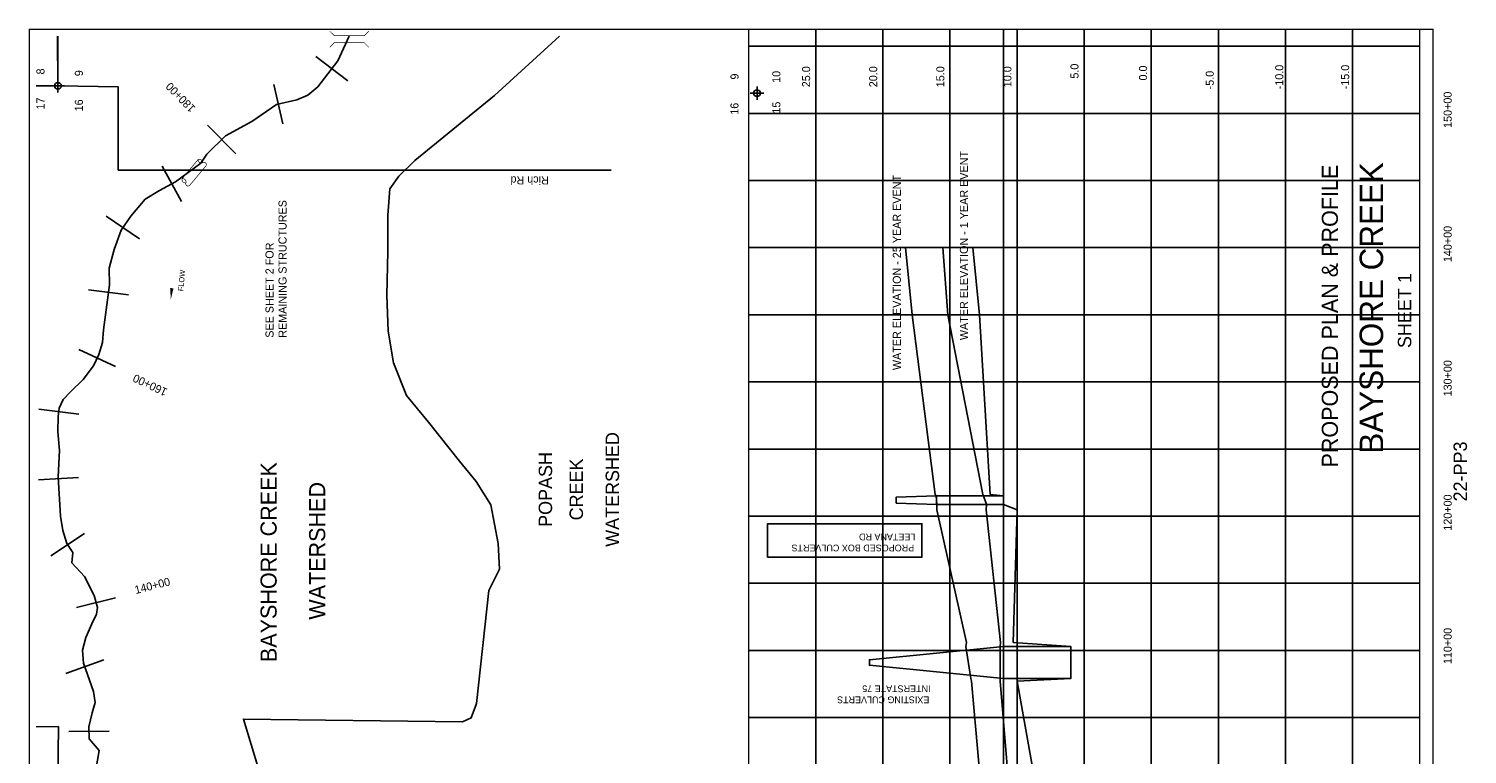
# Model space of a CAD drawing. Extents: x 229944 to 240664, y 860073 to 876083.
# Tile 3 of 3: x 229944 to 240664, y 870680 to 876083. Entities that reach past the tile are written whole.
import ezdxf
from ezdxf.enums import TextEntityAlignment as Align

# ---------------------------------------------------------------- set-up
doc = ezdxf.new("R2010")
doc.units = 0
doc.header["$LTSCALE"] = 800
doc.header["$PDMODE"] = 34
doc.header["$PDSIZE"] = 50
doc.linetypes.add('DASHED', pattern=[0])
doc.linetypes.add('STREAM', pattern=[0])
doc.layers.get('0').update_dxf_attribs({"linetype": 'CONTINUOUS'})
for name, color, linetype in [('BORDER', 1, 'CONTINUOUS'), ('GRID', 2, 'CONTINUOUS'), ('MINROADS', 7, 'CONTINUOUS'), ('PROPOSED', 7, 'CONTINUOUS'), ('SEC', 2, 'CONTINUOUS'), ('STATIONS', 7, 'CONTINUOUS'), ('STRUCTURES', 1, 'CONTINUOUS'), ('TEXT', 7, 'CONTINUOUS'), ('TRUNKS', 5, 'STREAM'), ('WSHEDS', 3, 'CONTINUOUS')]:
    doc.layers.add(name, color=color, linetype=linetype)

# ---------------------------------------------------------------- blocks, each defined once
blk = doc.blocks.new('BRIDGE')
at = {"layer": 'STRUCTURES', "color": 0, "const_width": 20}
for points in [[(-234, -534), (-101, -402), (-101, 496), (-234, 629)], [(244, -534), (112, -402), (112, 496), (244, 629)]]:
    blk.add_lwpolyline(points, dxfattribs=at)
blk = doc.blocks.new('RCP')
at = {"layer": 'STRUCTURES', "color": 0, "const_width": 20}
for points in [[(-354, 160, 0.802976), (-374, 25, 0.802976)], [(-374, 25, 0.489412), (-354, -140, 0.489412)], [(-354, -140, 0.606659), (-374, 25, 0.606659)], [(415, 25, 0.606659), (396, -140, 0.606659)], [(415, 25, 0.802976), (396, 160, 0.802976)], [(396, -140, 0.489412), (415, 25, 0.489412)]]:
    blk.add_lwpolyline(points, format="xyb", dxfattribs=at)
for points in [[(396, 160), (-354, 160)], [(-354, -140), (396, -140)]]:
    blk.add_lwpolyline(points, dxfattribs=at)
blk = doc.blocks.new('FLARROW')
at = {"color": 0}
blk.add_lwpolyline([(-0.28, 0.019, 0, 0.05, 0), (-0.112, 0.019, 0, 0, -0.087559), (-0.012, 0.001, 0, 0, 0.245722), (0.075, 0.013, 0, 0, -0.309425), (0.212, 0.015, 0, 0, 0), (0.278, 0.013, 0, 0, 0)], format="xyseb", dxfattribs=at)
blk.add_text('FLOW', height=0.08, dxfattribs=at).set_placement((0.015, -0.157), align=Align.CENTER)

msp = doc.modelspace()

# ---------------------------------------------------------------- linework, layer by layer
at = {"layer": 'BORDER', "color": 0, "const_width": 10}
msp.add_lwpolyline([(240409, 860078), (240409, 876078), (229949, 876078), (229949, 860078)], close=True, dxfattribs=at)
for points in [[(235309, 860078), (235309, 876078)], [(240309, 860078), (240309, 876078)]]:
    msp.add_lwpolyline(points, dxfattribs=at)
at = {"layer": 'GRID', "color": 0}
for points in [[(235809, 860078), (235809, 876078)], [(236309, 860078), (236309, 876078)], [(236809, 860078), (236809, 876078)], [(237209, 860078), (237209, 876078)], [(237309, 860078), (237309, 876078)], [(237809, 860078), (237809, 876078)], [(238309, 860078), (238309, 876078)], [(238809, 860078), (238809, 876078)], [(239309, 860078), (239309, 876078)], [(239809, 860078), (239809, 876078)], [(240309, 875953), (235309, 875953)], [(240309, 875453), (235309, 875453)], [(240309, 874953), (235309, 874953)], [(240309, 874453), (235309, 874453)], [(240309, 873953), (235309, 873953)], [(240309, 873453), (235309, 873453)], [(240309, 872953), (235309, 872953)], [(240309, 872453), (235309, 872453)], [(240309, 871953), (235309, 871953)], [(240309, 871453), (235309, 871453)], [(240309, 870953), (235309, 870953)]]:
    msp.add_lwpolyline(points, dxfattribs=at)
at = {"layer": 'MINROADS', "color": 0}
for points in [[(230159, 876028), (230161, 875658), (229999, 875658)], [(230161, 875658), (230611, 875650), (230611, 875031), (234284, 875031)], [(235259, 866426), (235208, 866426), (235131, 866462), (235025, 866540), (234202, 867374), (233517, 868051), (233272, 868232), (233001, 868408), (232709, 868585), (232460, 868693), (232300, 868893), (232284, 869991), (230380, 870037), (230269, 870120), (230200, 870189), (230159, 870299), (230165, 870886), (229999, 870885)]]:
    msp.add_lwpolyline(points, dxfattribs=at)
at = {"layer": 'PROPOSED', "color": 0}
for points in [[(237074, 870053), (236969, 871223), (236964, 871243), (236928, 871483), (236932, 871513), (236711, 872501), (236711, 872541), (236705, 872605), (236698, 872615), (236527, 873953), (236478, 874453)], [(236756, 874453), (236794, 873953), (237055, 872615), (237058, 872605), (237080, 872541), (237079, 872501), (237186, 871513), (237182, 871483), (237183, 871243), (237184, 871223), (237279, 870053)], [(236709, 872605), (236409, 872595), (236409, 872551), (236711, 872541)], [(237209, 871483), (236209, 871383), (236209, 871343), (237209, 871243)]]:
    msp.add_lwpolyline(points, dxfattribs=at)
at = {"layer": 'PROPOSED', "color": 0, "linetype": 'DASHED'}
msp.add_lwpolyline([(237519, 870053), (237309, 871223), (237709, 871243), (237709, 871483), (237279, 871513), (237309, 872501), (237209, 872541), (237209, 872605), (237109, 872615), (237029, 873953), (236979, 874453)], dxfattribs=at)
at = {"layer": 'PROPOSED', "color": 0}
for points in [[(237209, 872541), (236709, 872541), (236709, 872605), (237209, 872605)], [(235450, 872147), (236600, 872147), (236600, 872397), (235450, 872397)], [(237709, 871243), (237209, 871243), (237209, 871483), (237709, 871483)]]:
    msp.add_lwpolyline(points, close=True, dxfattribs=at)
at = {"layer": 'SEC', "color": 0}
for p in [(230161, 875658), (235371, 875604)]:
    msp.add_point(p, dxfattribs=at)
at = {"layer": 'STATIONS', "color": 0}
for p, q in [((232084, 875878), (232322, 875695)), ((231769, 875668), (231837, 875376)), ((231276, 875366), (231486, 875151)), ((230939, 875061), (231083, 874798)), ((230521, 874687), (230769, 874518)), ((230389, 874140), (230686, 874101)), ((230318, 873694), (230589, 873567)), ((230018, 873250), (230316, 873212)), ((230015, 872723), (230315, 872741)), ((230109, 872157), (230359, 872323)), ((230300, 871772), (230591, 871845)), ((230219, 871282), (230502, 871383)), ((230243, 870848), (230543, 870852))]:
    msp.add_line(p, q, dxfattribs=at)
at = {"layer": 'TRUNKS', "color": 0}
msp.add_lwpolyline([(230418, 870420), (230469, 870707), (230394, 870795), (230392, 870885), (230415, 870988), (230438, 871066), (230426, 871147), (230351, 871358), (230345, 871456), (230370, 871550), (230413, 871651), (230449, 871722), (230455, 871772), (230432, 871863), (230360, 872004), (230265, 872106), (230272, 872182), (230228, 872249), (230198, 872345), (230181, 872454), (230164, 872746), (230173, 872941), (230160, 873080), (230163, 873196), (230171, 873257), (230200, 873323), (230254, 873378), (230349, 873471), (230426, 873573), (230467, 873658), (230494, 873746), (230501, 873842), (230545, 874175), (230543, 874301), (230580, 874439), (230633, 874584), (230704, 874688), (230811, 874814), (230917, 874878), (231037, 874943), (231227, 875083), (231270, 875150), (231410, 875287), (231607, 875392), (231791, 875519), (231941, 875554), (232023, 875588), (232099, 875652), (232172, 875747), (232247, 875844), (232331, 876028)], dxfattribs=at)
at = {"layer": 'WSHEDS', "color": 0}
for points in [[(229999, 875658), (230161, 875658), (230160, 876028)], [(233900, 876028), (233415, 875586), (232821, 875103), (232702, 874986), (232634, 874891), (232619, 874695), (232620, 874425), (232611, 874099), (232623, 873830), (232662, 873594), (232758, 873351), (232923, 873153), (233154, 872862), (233278, 872712), (233387, 872537), (233443, 872249), (233453, 872057), (233372, 871899), (233281, 871057), (233241, 870950), (233175, 870921), (231543, 870941), (231829, 869998)]]:
    msp.add_lwpolyline(points, dxfattribs=at)

# ---------------------------------------------------------------- block references
at = {"layer": 'STRUCTURES', "color": 0, "xscale": 0.25, "yscale": 0.25, "zscale": 0.25}
for name, p, rotation in [('BRIDGE', (232344, 876004), 90), ('RCP', (231176, 875019), 230.1944289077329)]:
    msp.add_blockref(name, p, dxfattribs=dict(at, rotation=rotation))
at = {"layer": 'TRUNKS', "color": 0, "xscale": 500, "yscale": 500, "zscale": 500, "rotation": 85}
msp.add_blockref('FLARROW', (231024, 874206), dxfattribs=at)

# ---------------------------------------------------------------- texts
at = {"layer": 'MINROADS', "color": 0}
msp.add_text('Rich Rd', height=60, rotation=180, dxfattribs=at).set_placement((233819, 874984))
at = {"layer": 'PROPOSED', "color": 0}
for s, height, rotation, p in [('WATER ELEVATION - 1 YEAR EVENT', 60, 90, (236943, 873764)), ('WATER ELEVATION - 25 YEAR EVENT', 60, 90, (236443, 873541)), ('LEETANA RD', 50, 180, (236551, 872323)), ('PROPOSED BOX CULVERTS', 50, 180, (236542, 872241))]:
    msp.add_text(s, height=height, rotation=rotation, dxfattribs=at).set_placement(p)
for s, height, p in [('PROPOSED PLAN & PROFILE', 120, (239700, 873943)), ('22-PP3', 100, (240662, 872786))]:
    msp.add_text(s, height=height, rotation=90, dxfattribs=at).set_placement(p, align=Align.CENTER)
at = {"layer": 'STATIONS', "color": 0}
for s, rotation, p in [('180+00', 134.4161, (231096, 875593)), ('160+00', 154.7949, (230860, 873456)), ('140+00', 14.1618, (230872, 871906))]:
    msp.add_text(s, height=60, rotation=rotation, dxfattribs=at).set_placement(p, align=Align.CENTER)
at = {"layer": 'TEXT', "color": 0}
for s, height, rotation, p in [('8', 60, 90, (230061, 875743)), ('9', 60, 90, (230347, 875730)), ('9', 60, 90, (235233, 875705)), ('25.0', 60, 90, (235767, 875648)), ('20.0', 60, 90, (236267, 875648)), ('15.0', 60, 90, (236767, 875648)), ('10.0', 60, 90, (237267, 875648)), ('5.0', 60, 90, (237767, 875712)), ('0.0', 60, 90, (238278, 875698)), ('-5.0', 60, 90, (238775, 875632)), ('17', 60, 90, (230061, 875482)), ('16', 60, 90, (230347, 875468)), ('16', 60, 90, (235233, 875443)), ('REMAINING STRUCTURES', 60, 90, (231865, 873782)), ('SEE SHEET 2 FOR', 60, 90, (231768, 873782)), ('BAYSHORE CREEK', 120, 90, (231791, 871366)), ('WATERSHED', 120, 90, (232153, 871682)), ('INTERSTATE 75', 50, 180, (236664, 871192)), ('EXISTING CULVERTS', 50, 180, (236655, 871110))]:
    msp.add_text(s, height=height, rotation=rotation, dxfattribs=at).set_placement(p)
for s, height, p in [('10', 60, (235545, 875725)), ('-10.0', 60, (239293, 875724)), ('-15.0', 60, (239784, 875724)), ('15', 60, (235545, 875496)), ('150+00', 60, (240548, 875480)), ('BAYSHORE CREEK', 175, (240037, 874004)), ('140+00', 60, (240548, 874480)), ('SHEET 1', 100, (240247, 873984)), ('130+00', 60, (240548, 873480)), ('WATERSHED', 100, (234343, 872652)), ('POPASH', 100, (233844, 872652)), ('CREEK', 100, (234074, 872652)), ('120+00', 60, (240548, 872480)), ('110+00', 60, (240548, 871486))]:
    msp.add_text(s, height=height, rotation=90, dxfattribs=at).set_placement(p, align=Align.CENTER)

doc.saveas('drawing.dxf')
